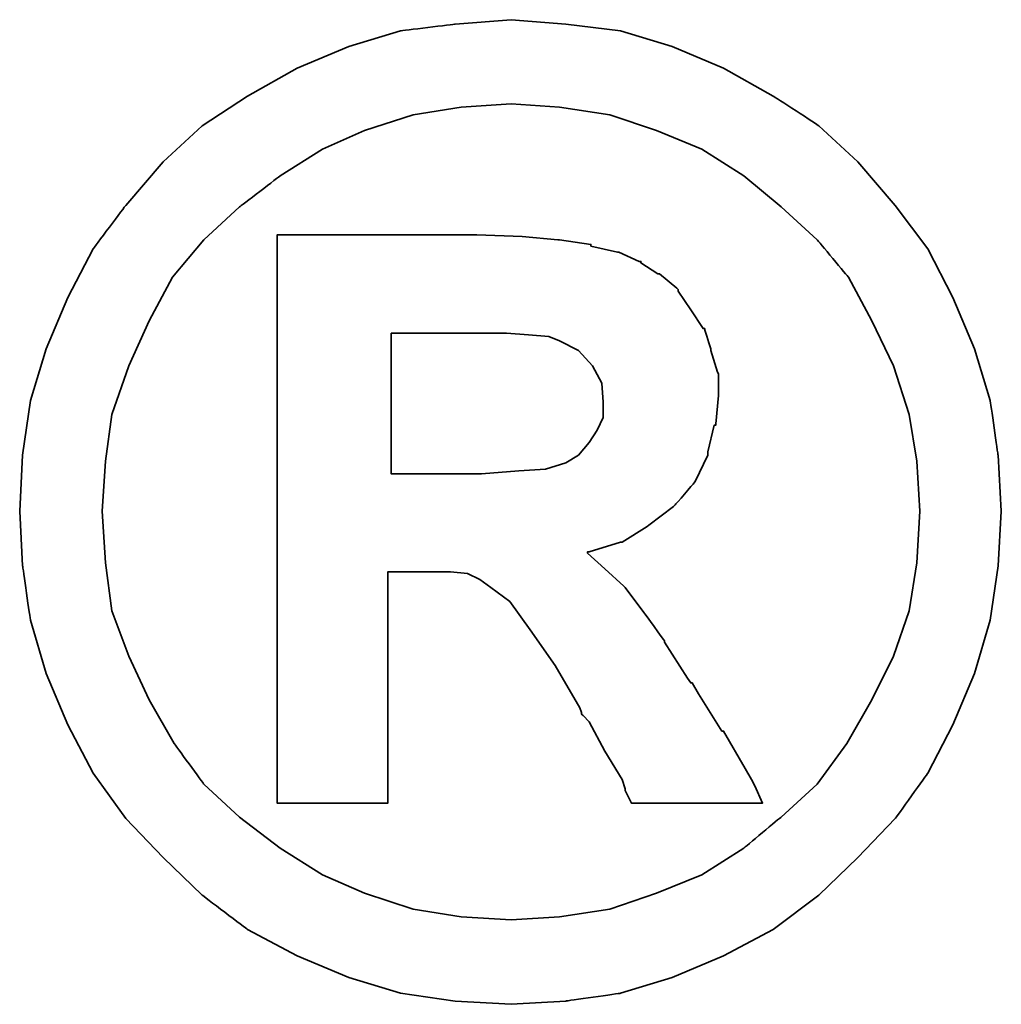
# Model space of a CAD drawing. Header units: millimetres. Extents: x 217 to 551, y -104 to -4.
# Tile 49 of 52: x 469.132 to 469.882, y -69.083 to -68.332. Entities that reach past the tile are written whole.
import ezdxf

# ---------------------------------------------------------------- set-up
doc = ezdxf.new("R2010")
doc.units = ezdxf.units.MM
doc.header["$LTSCALE"] = 0.1
doc.layers.add('DIM', color=4, linetype='CONTINUOUS')
doc.layers.add('layer 1', color=7, linetype='CONTINUOUS')

# ---------------------------------------------------------------- blocks, each defined once
blk = doc.blocks.new('TBI MOTION logo(完整正式版)')
at = {"layer": 'layer 1', "color": 22, "lineweight": 35}
for points, knots in [([(81.20634, 4.98624), (81.20634, 4.98624), (81.18649, 5.32862), (81.18649, 5.32862), (81.18649, 5.32862), (81.18649, 5.32862), (81.13886, 5.66206), (81.13886, 5.66206), (81.13886, 5.66206), (81.13886, 5.66206), (81.04359, 5.97764), (81.04359, 5.97764), (81.04359, 5.97764), (81.04359, 5.97764), (80.91061, 6.29124), (80.91061, 6.29124), (80.91061, 6.29124), (80.91061, 6.29124), (80.75778, 6.58697), (80.75778, 6.58697), (80.75778, 6.58697), (80.75778, 6.58697), (80.5593, 6.85294), (80.5593, 6.85294), (80.5593, 6.85294), (80.5593, 6.85294), (80.33105, 7.1189), (80.33105, 7.1189), (80.33105, 7.1189), (80.33105, 7.1189), (80.09287, 7.33921), (80.09287, 7.33921), (80.09287, 7.33921), (80.09287, 7.33921), (79.815, 7.51982), (79.815, 7.51982), (79.815, 7.51982), (79.815, 7.51982), (79.51133, 7.69051), (79.51133, 7.69051), (79.51133, 7.69051), (79.51133, 7.69051), (79.19773, 7.8235), (79.19773, 7.8235), (79.19773, 7.8235), (79.19773, 7.8235), (78.88215, 7.91877), (78.88215, 7.91877), (78.88215, 7.91877), (78.88215, 7.91877), (78.54871, 7.95846), (78.54871, 7.95846), (78.54871, 7.95846), (78.54871, 7.95846), (78.21526, 7.98625), (78.21526, 7.98625), (78.21526, 7.98625), (78.21526, 7.98625), (77.87388, 7.95846), (77.87388, 7.95846), (77.87388, 7.95846), (77.87388, 7.95846), (77.54044, 7.91877), (77.54044, 7.91877), (77.54044, 7.91877), (77.54044, 7.91877), (77.22485, 7.8235), (77.22485, 7.8235), (77.22485, 7.8235), (77.22485, 7.8235), (76.91027, 7.69051), (76.91027, 7.69051), (76.91027, 7.69051), (76.91027, 7.69051), (76.6056, 7.51982), (76.6056, 7.51982), (76.6056, 7.51982), (76.6056, 7.51982), (76.32972, 7.33921), (76.32972, 7.33921), (76.32972, 7.33921), (76.32972, 7.33921), (76.09154, 7.1189), (76.09154, 7.1189), (76.09154, 7.1189), (76.09154, 7.1189), (75.86329, 6.85294), (75.86329, 6.85294), (75.86329, 6.85294), (75.86329, 6.85294), (75.66382, 6.58697), (75.66382, 6.58697), (75.66382, 6.58697), (75.66382, 6.58697), (75.51099, 6.29124), (75.51099, 6.29124), (75.51099, 6.29124), (75.51099, 6.29124), (75.37702, 5.97764), (75.37702, 5.97764), (75.37702, 5.97764), (75.37702, 5.97764), (75.28175, 5.66206), (75.28175, 5.66206), (75.28175, 5.66206), (75.28175, 5.66206), (75.23411, 5.32862), (75.23411, 5.32862), (75.23411, 5.32862), (75.23411, 5.32862), (75.21625, 4.98624), (75.21625, 4.98624), (75.21625, 4.98624), (75.21625, 4.98624), (75.23411, 4.6528), (75.23411, 4.6528), (75.23411, 4.6528), (75.23411, 4.6528), (75.28175, 4.32035), (75.28175, 4.32035), (75.28175, 4.32035), (75.28175, 4.32035), (75.37702, 3.99583), (75.37702, 3.99583), (75.37702, 3.99583), (75.37702, 3.99583), (75.51099, 3.68224), (75.51099, 3.68224), (75.51099, 3.68224), (75.51099, 3.68224), (75.66382, 3.38749), (75.66382, 3.38749), (75.66382, 3.38749), (75.66382, 3.38749), (75.86329, 3.10963), (75.86329, 3.10963), (75.86329, 3.10963), (75.86329, 3.10963), (76.09154, 2.87145), (76.09154, 2.87145), (76.09154, 2.87145), (76.09154, 2.87145), (76.32972, 2.6432), (76.32972, 2.6432), (76.32972, 2.6432), (76.32972, 2.6432), (76.6056, 2.43381), (76.6056, 2.43381), (76.6056, 2.43381), (76.6056, 2.43381), (76.91027, 2.27205), (76.91027, 2.27205), (76.91027, 2.27205), (76.91027, 2.27205), (77.22485, 2.13906), (77.22485, 2.13906), (77.22485, 2.13906), (77.22485, 2.13906), (77.54044, 2.0438), (77.54044, 2.0438), (77.54044, 2.0438), (77.54044, 2.0438), (77.87388, 1.99616), (77.87388, 1.99616), (77.87388, 1.99616), (77.87388, 1.99616), (78.21526, 1.97631), (78.21526, 1.97631), (78.21526, 1.97631), (78.21526, 1.97631), (78.54871, 1.99616), (78.54871, 1.99616), (78.54871, 1.99616), (78.54871, 1.99616), (78.88215, 2.0438), (78.88215, 2.0438), (78.88215, 2.0438), (78.88215, 2.0438), (79.19773, 2.13906), (79.19773, 2.13906), (79.19773, 2.13906), (79.19773, 2.13906), (79.51133, 2.27205), (79.51133, 2.27205), (79.51133, 2.27205), (79.51133, 2.27205), (79.815, 2.43381), (79.815, 2.43381), (79.815, 2.43381), (79.815, 2.43381), (80.09287, 2.6432), (80.09287, 2.6432), (80.09287, 2.6432), (80.09287, 2.6432), (80.33105, 2.87145), (80.33105, 2.87145), (80.33105, 2.87145), (80.33105, 2.87145), (80.5593, 3.10963), (80.5593, 3.10963), (80.5593, 3.10963), (80.5593, 3.10963), (80.75778, 3.38749), (80.75778, 3.38749), (80.75778, 3.38749), (80.75778, 3.38749), (80.91061, 3.68224), (80.91061, 3.68224), (80.91061, 3.68224), (80.91061, 3.68224), (81.04359, 3.99583), (81.04359, 3.99583), (81.04359, 3.99583), (81.04359, 3.99583), (81.13886, 4.32035), (81.13886, 4.32035), (81.13886, 4.32035), (81.13886, 4.32035), (81.18649, 4.6528), (81.18649, 4.6528), (81.18649, 4.6528), (81.18649, 4.6528), (81.20634, 4.98624), (81.20634, 4.98624)], [0, 0, 0, 0, 0.0178571, 0.0178571, 0.0178571, 0.0178572, 0.0357143, 0.0357143, 0.0357143, 0.0357143, 0.0535714, 0.0535714, 0.0535714, 0.0535714, 0.0714286, 0.0714286, 0.0714286, 0.0714286, 0.0892857, 0.0892857, 0.0892857, 0.0892857, 0.1071429, 0.1071429, 0.1071429, 0.1071429, 0.125, 0.125, 0.125, 0.125, 0.1428571, 0.1428571, 0.1428571, 0.1428572, 0.1607143, 0.1607143, 0.1607143, 0.1607143, 0.1785714, 0.1785714, 0.1785714, 0.1785714, 0.1964286, 0.1964286, 0.1964286, 0.1964286, 0.2142857, 0.2142857, 0.2142857, 0.2142857, 0.2321429, 0.2321429, 0.2321429, 0.2321429, 0.25, 0.25, 0.25, 0.25, 0.2678571, 0.2678571, 0.2678571, 0.2678572, 0.2857143, 0.2857143, 0.2857143, 0.2857143, 0.3035714, 0.3035714, 0.3035714, 0.3035714, 0.3214286, 0.3214286, 0.3214286, 0.3214286, 0.3392857, 0.3392857, 0.3392857, 0.3392857, 0.3571429, 0.3571429, 0.3571429, 0.3571429, 0.375, 0.375, 0.375, 0.375, 0.3928571, 0.3928571, 0.3928571, 0.3928572, 0.4107143, 0.4107143, 0.4107143, 0.4107143, 0.4285714, 0.4285714, 0.4285714, 0.4285714, 0.4464286, 0.4464286, 0.4464286, 0.4464286, 0.4642857, 0.4642857, 0.4642857, 0.4642857, 0.4821429, 0.4821429, 0.4821429, 0.4821429, 0.5, 0.5, 0.5, 0.5, 0.5178571, 0.5178571, 0.5178571, 0.5178572, 0.5357143, 0.5357143, 0.5357143, 0.5357143, 0.5535714, 0.5535714, 0.5535714, 0.5535714, 0.5714286, 0.5714286, 0.5714286, 0.5714286, 0.5892857, 0.5892857, 0.5892857, 0.5892857, 0.6071429, 0.6071429, 0.6071429, 0.6071429, 0.625, 0.625, 0.625, 0.625, 0.6428571, 0.6428571, 0.6428571, 0.6428572, 0.6607143, 0.6607143, 0.6607143, 0.6607143, 0.6785714, 0.6785714, 0.6785714, 0.6785714, 0.6964286, 0.6964286, 0.6964286, 0.6964286, 0.7142857, 0.7142857, 0.7142857, 0.7142857, 0.7321429, 0.7321429, 0.7321429, 0.7321429, 0.75, 0.75, 0.75, 0.75, 0.7678571, 0.7678571, 0.7678571, 0.7678572, 0.7857143, 0.7857143, 0.7857143, 0.7857143, 0.8035714, 0.8035714, 0.8035714, 0.8035714, 0.8214286, 0.8214286, 0.8214286, 0.8214286, 0.8392857, 0.8392857, 0.8392857, 0.8392857, 0.8571429, 0.8571429, 0.8571429, 0.8571429, 0.875, 0.875, 0.875, 0.875, 0.8928571, 0.8928571, 0.8928571, 0.8928572, 0.9107143, 0.9107143, 0.9107143, 0.9107143, 0.9285714, 0.9285714, 0.9285714, 0.9285714, 0.9464286, 0.9464286, 0.9464286, 0.9464286, 0.9642857, 0.9642857, 0.9642857, 0.9642857, 0.9821429, 0.9821429, 0.9821429, 0.9821429, 1, 1, 1, 1]), ([(80.71014, 4.98624), (80.71014, 4.98624), (80.69129, 5.29091), (80.69129, 5.29091), (80.69129, 5.29091), (80.69129, 5.29091), (80.64464, 5.57672), (80.64464, 5.57672), (80.64464, 5.57672), (80.64464, 5.57672), (80.54937, 5.87245), (80.54937, 5.87245), (80.54937, 5.87245), (80.54937, 5.87245), (80.41639, 6.14833), (80.41639, 6.14833), (80.41639, 6.14833), (80.41639, 6.14833), (80.27349, 6.41429), (80.27349, 6.41429), (80.27349, 6.41429), (80.27349, 6.41429), (80.08295, 6.64255), (80.08295, 6.64255), (80.08295, 6.64255), (80.08295, 6.64255), (79.86264, 6.84301), (79.86264, 6.84301), (79.86264, 6.84301), (79.86264, 6.84301), (79.63439, 7.03355), (79.63439, 7.03355), (79.63439, 7.03355), (79.63439, 7.03355), (79.37835, 7.1963), (79.37835, 7.1963), (79.37835, 7.1963), (79.37835, 7.1963), (79.10246, 7.30944), (79.10246, 7.30944), (79.10246, 7.30944), (79.10246, 7.30944), (78.81665, 7.40471), (78.81665, 7.40471), (78.81665, 7.40471), (78.81665, 7.40471), (78.511, 7.45234), (78.511, 7.45234), (78.511, 7.45234), (78.511, 7.45234), (78.21526, 7.47219), (78.21526, 7.47219), (78.21526, 7.47219), (78.21526, 7.47219), (77.9106, 7.45234), (77.9106, 7.45234), (77.9106, 7.45234), (77.9106, 7.45234), (77.61685, 7.40471), (77.61685, 7.40471), (77.61685, 7.40471), (77.61685, 7.40471), (77.32012, 7.30944), (77.32012, 7.30944), (77.32012, 7.30944), (77.32012, 7.30944), (77.06309, 7.1963), (77.06309, 7.1963), (77.06309, 7.1963), (77.06309, 7.1963), (76.80606, 7.03355), (76.80606, 7.03355), (76.80606, 7.03355), (76.80606, 7.03355), (76.55797, 6.84301), (76.55797, 6.84301), (76.55797, 6.84301), (76.55797, 6.84301), (76.34063, 6.64255), (76.34063, 6.64255), (76.34063, 6.64255), (76.34063, 6.64255), (76.1491, 6.41429), (76.1491, 6.41429), (76.1491, 6.41429), (76.1491, 6.41429), (76.0062, 6.14833), (76.0062, 6.14833), (76.0062, 6.14833), (76.0062, 6.14833), (75.88314, 5.87245), (75.88314, 5.87245), (75.88314, 5.87245), (75.88314, 5.87245), (75.77794, 5.57672), (75.77794, 5.57672), (75.77794, 5.57672), (75.77794, 5.57672), (75.73924, 5.29091), (75.73924, 5.29091), (75.73924, 5.29091), (75.73924, 5.29091), (75.72039, 4.98624), (75.72039, 4.98624), (75.72039, 4.98624), (75.72039, 4.98624), (75.73924, 4.67165), (75.73924, 4.67165), (75.73924, 4.67165), (75.73924, 4.67165), (75.77794, 4.37791), (75.77794, 4.37791), (75.77794, 4.37791), (75.77794, 4.37791), (75.88314, 4.10102), (75.88314, 4.10102), (75.88314, 4.10102), (75.88314, 4.10102), (76.0062, 3.83407), (76.0062, 3.83407), (76.0062, 3.83407), (76.0062, 3.83407), (76.15902, 3.56811), (76.15902, 3.56811), (76.15902, 3.56811), (76.15902, 3.56811), (76.34063, 3.32001), (76.34063, 3.32001), (76.34063, 3.32001), (76.34063, 3.32001), (76.55797, 3.11955), (76.55797, 3.11955), (76.55797, 3.11955), (76.55797, 3.11955), (76.80606, 2.92901), (76.80606, 2.92901), (76.80606, 2.92901), (76.80606, 2.92901), (77.06309, 2.76725), (77.06309, 2.76725), (77.06309, 2.76725), (77.06309, 2.76725), (77.32012, 2.65412), (77.32012, 2.65412), (77.32012, 2.65412), (77.32012, 2.65412), (77.61685, 2.55786), (77.61685, 2.55786), (77.61685, 2.55786), (77.61685, 2.55786), (77.9106, 2.51022), (77.9106, 2.51022), (77.9106, 2.51022), (77.9106, 2.51022), (78.21526, 2.49137), (78.21526, 2.49137), (78.21526, 2.49137), (78.21526, 2.49137), (78.511, 2.51022), (78.511, 2.51022), (78.511, 2.51022), (78.511, 2.51022), (78.81665, 2.55786), (78.81665, 2.55786), (78.81665, 2.55786), (78.81665, 2.55786), (79.10246, 2.65412), (79.10246, 2.65412), (79.10246, 2.65412), (79.10246, 2.65412), (79.37835, 2.76725), (79.37835, 2.76725), (79.37835, 2.76725), (79.37835, 2.76725), (79.63439, 2.92901), (79.63439, 2.92901), (79.63439, 2.92901), (79.63439, 2.92901), (79.86264, 3.11955), (79.86264, 3.11955), (79.86264, 3.11955), (79.86264, 3.11955), (80.08295, 3.32001), (80.08295, 3.32001), (80.08295, 3.32001), (80.08295, 3.32001), (80.26356, 3.56811), (80.26356, 3.56811), (80.26356, 3.56811), (80.26356, 3.56811), (80.41639, 3.83407), (80.41639, 3.83407), (80.41639, 3.83407), (80.41639, 3.83407), (80.54937, 4.10102), (80.54937, 4.10102), (80.54937, 4.10102), (80.54937, 4.10102), (80.64464, 4.37791), (80.64464, 4.37791), (80.64464, 4.37791), (80.64464, 4.37791), (80.69129, 4.67165), (80.69129, 4.67165), (80.69129, 4.67165), (80.69129, 4.67165), (80.71014, 4.98624), (80.71014, 4.98624)], [0, 0, 0, 0, 0.0192308, 0.0192308, 0.0192308, 0.0192308, 0.0384615, 0.0384615, 0.0384615, 0.0384615, 0.0576923, 0.0576923, 0.0576923, 0.0576923, 0.0769231, 0.0769231, 0.0769231, 0.0769231, 0.0961538, 0.0961538, 0.0961538, 0.0961539, 0.1153846, 0.1153846, 0.1153846, 0.1153846, 0.1346154, 0.1346154, 0.1346154, 0.1346154, 0.1538462, 0.1538462, 0.1538462, 0.1538462, 0.1730769, 0.1730769, 0.1730769, 0.1730769, 0.1923077, 0.1923077, 0.1923077, 0.1923077, 0.2115385, 0.2115385, 0.2115385, 0.2115385, 0.2307692, 0.2307692, 0.2307692, 0.2307692, 0.25, 0.25, 0.25, 0.25, 0.2692308, 0.2692308, 0.2692308, 0.2692308, 0.2884615, 0.2884615, 0.2884615, 0.2884615, 0.3076923, 0.3076923, 0.3076923, 0.3076923, 0.3269231, 0.3269231, 0.3269231, 0.3269231, 0.3461538, 0.3461538, 0.3461538, 0.3461539, 0.3653846, 0.3653846, 0.3653846, 0.3653846, 0.3846154, 0.3846154, 0.3846154, 0.3846154, 0.4038462, 0.4038462, 0.4038462, 0.4038462, 0.4230769, 0.4230769, 0.4230769, 0.4230769, 0.4423077, 0.4423077, 0.4423077, 0.4423077, 0.4615385, 0.4615385, 0.4615385, 0.4615385, 0.4807692, 0.4807692, 0.4807692, 0.4807692, 0.5, 0.5, 0.5, 0.5, 0.5192308, 0.5192308, 0.5192308, 0.5192308, 0.5384615, 0.5384615, 0.5384615, 0.5384615, 0.5576923, 0.5576923, 0.5576923, 0.5576923, 0.5769231, 0.5769231, 0.5769231, 0.5769231, 0.5961538, 0.5961538, 0.5961538, 0.5961539, 0.6153846, 0.6153846, 0.6153846, 0.6153846, 0.6346154, 0.6346154, 0.6346154, 0.6346154, 0.6538462, 0.6538462, 0.6538462, 0.6538462, 0.6730769, 0.6730769, 0.6730769, 0.6730769, 0.6923077, 0.6923077, 0.6923077, 0.6923077, 0.7115385, 0.7115385, 0.7115385, 0.7115385, 0.7307692, 0.7307692, 0.7307692, 0.7307692, 0.75, 0.75, 0.75, 0.75, 0.7692308, 0.7692308, 0.7692308, 0.7692308, 0.7884615, 0.7884615, 0.7884615, 0.7884615, 0.8076923, 0.8076923, 0.8076923, 0.8076923, 0.8269231, 0.8269231, 0.8269231, 0.8269231, 0.8461538, 0.8461538, 0.8461538, 0.8461539, 0.8653846, 0.8653846, 0.8653846, 0.8653846, 0.8846154, 0.8846154, 0.8846154, 0.8846154, 0.9038462, 0.9038462, 0.9038462, 0.9038462, 0.9230769, 0.9230769, 0.9230769, 0.9230769, 0.9423077, 0.9423077, 0.9423077, 0.9423077, 0.9615385, 0.9615385, 0.9615385, 0.9615385, 0.9807692, 0.9807692, 0.9807692, 0.9807692, 1, 1, 1, 1]), ([(76.78721, 3.2823), (76.78721, 3.2823), (76.78721, 3.32001), (76.78721, 3.32001), (76.78721, 3.32001), (76.78721, 3.32001), (76.78721, 3.42422), (76.78721, 3.42422), (76.78721, 3.42422), (76.78721, 3.42422), (76.78721, 3.59689), (76.78721, 3.59689), (76.78721, 3.59689), (76.78721, 3.59689), (76.78721, 3.80529), (76.78721, 3.80529), (76.78721, 3.80529), (76.78721, 3.80529), (76.78721, 4.0524), (76.78721, 4.0524), (76.78721, 4.0524), (76.78721, 4.0524), (76.78721, 4.32035), (76.78721, 4.32035), (76.78721, 4.32035), (76.78721, 4.32035), (76.78721, 4.92868), (76.78721, 4.92868), (76.78721, 4.92868), (76.78721, 4.92868), (76.78721, 5.53801), (76.78721, 5.53801), (76.78721, 5.53801), (76.78721, 5.53801), (76.78721, 5.82482), (76.78721, 5.82482), (76.78721, 5.82482), (76.78721, 5.82482), (76.78721, 6.07291), (76.78721, 6.07291), (76.78721, 6.07291), (76.78721, 6.07291), (76.78721, 6.30017), (76.78721, 6.30017), (76.78721, 6.30017), (76.78721, 6.30017), (76.78721, 6.45399), (76.78721, 6.45399), (76.78721, 6.45399), (76.78721, 6.45399), (76.78721, 6.5572), (76.78721, 6.5572), (76.78721, 6.5572), (76.78721, 6.5572), (76.78721, 6.59689), (76.78721, 6.59689), (76.78721, 6.59689), (76.78721, 6.59689), (76.78721, 6.67232), (76.78721, 6.67232), (76.78721, 6.67232), (76.78721, 6.67232), (76.8537, 6.67232), (76.8537, 6.67232), (76.8537, 6.67232), (76.8537, 6.67232), (76.87355, 6.67232), (76.87355, 6.67232), (76.87355, 6.67232), (76.87355, 6.67232), (76.91027, 6.67232), (76.91027, 6.67232), (76.91027, 6.67232), (76.91027, 6.67232), (77.04424, 6.67232), (77.04424, 6.67232), (77.04424, 6.67232), (77.04424, 6.67232), (77.22485, 6.67232), (77.22485, 6.67232), (77.22485, 6.67232), (77.22485, 6.67232), (77.43524, 6.67232), (77.43524, 6.67232), (77.43524, 6.67232), (77.43524, 6.67232), (77.65357, 6.67232), (77.65357, 6.67232), (77.65357, 6.67232), (77.65357, 6.67232), (77.82625, 6.67232), (77.82625, 6.67232), (77.82625, 6.67232), (77.82625, 6.67232), (77.94037, 6.67232), (77.94037, 6.67232), (77.94037, 6.67232), (77.94037, 6.67232), (77.97709, 6.67232), (77.97709, 6.67232), (77.97709, 6.67232), (77.97709, 6.67232), (77.99694, 6.67232), (77.99694, 6.67232), (77.99694, 6.67232), (77.99694, 6.67232), (78.00686, 6.67232), (78.00686, 6.67232), (78.00686, 6.67232), (78.00686, 6.67232), (78.28275, 6.6624), (78.28275, 6.6624), (78.28275, 6.6624), (78.28275, 6.6624), (78.50107, 6.64255), (78.50107, 6.64255), (78.50107, 6.64255), (78.50107, 6.64255), (78.511, 6.64255), (78.511, 6.64255), (78.511, 6.64255), (78.511, 6.64255), (78.70154, 6.61476), (78.70154, 6.61476), (78.70154, 6.61476), (78.70154, 6.61476), (78.70154, 6.60483), (78.70154, 6.60483), (78.70154, 6.60483), (78.70154, 6.60483), (78.86429, 6.56713), (78.86429, 6.56713), (78.86429, 6.56713), (78.86429, 6.56713), (78.87223, 6.56713), (78.87223, 6.56713), (78.87223, 6.56713), (78.87223, 6.56713), (78.99727, 6.51056), (78.99727, 6.51056), (78.99727, 6.51056), (78.99727, 6.51056), (79.00719, 6.51056), (79.00719, 6.51056), (79.00719, 6.51056), (79.00719, 6.51056), (79.00719, 6.50162), (79.00719, 6.50162), (79.00719, 6.50162), (79.00719, 6.50162), (79.1104, 6.43415), (79.1104, 6.43415), (79.1104, 6.43415), (79.1104, 6.43415), (79.12132, 6.43415), (79.12132, 6.43415), (79.12132, 6.43415), (79.12132, 6.43415), (79.22552, 6.34781), (79.22552, 6.34781), (79.22552, 6.34781), (79.22552, 6.34781), (79.23544, 6.33888), (79.23544, 6.33888), (79.23544, 6.33888), (79.23544, 6.33888), (79.23544, 6.32895), (79.23544, 6.32895), (79.23544, 6.32895), (79.23544, 6.32895), (79.31087, 6.21483), (79.31087, 6.21483), (79.31087, 6.21483), (79.31087, 6.21483), (79.38629, 6.1007), (79.38629, 6.1007), (79.38629, 6.1007), (79.38629, 6.1007), (79.3972, 6.1007), (79.3972, 6.1007), (79.3972, 6.1007), (79.3972, 6.1007), (79.3972, 6.09078), (79.3972, 6.09078), (79.3972, 6.09078), (79.3972, 6.09078), (79.43392, 5.97764), (79.43392, 5.97764), (79.43392, 5.97764), (79.43392, 5.97764), (79.43392, 5.96772), (79.43392, 5.96772), (79.43392, 5.96772), (79.43392, 5.96772), (79.47362, 5.83474), (79.47362, 5.83474), (79.47362, 5.83474), (79.47362, 5.83474), (79.48156, 5.82482), (79.48156, 5.82482), (79.48156, 5.82482), (79.48156, 5.82482), (79.48156, 5.69977), (79.48156, 5.69977), (79.48156, 5.69977), (79.48156, 5.69977), (79.48156, 5.69183), (79.48156, 5.69183), (79.48156, 5.69183), (79.48156, 5.69183), (79.4637, 5.51915), (79.4637, 5.51915), (79.4637, 5.51915), (79.4637, 5.51915), (79.4637, 5.51122), (79.4637, 5.51122), (79.4637, 5.51122), (79.4637, 5.51122), (79.45377, 5.51122), (79.45377, 5.51122), (79.45377, 5.51122), (79.45377, 5.51122), (79.41507, 5.34847), (79.41507, 5.34847), (79.41507, 5.34847), (79.41507, 5.34847), (79.41507, 5.33854), (79.41507, 5.33854), (79.41507, 5.33854), (79.41507, 5.33854), (79.41507, 5.32862), (79.41507, 5.32862), (79.41507, 5.32862), (79.41507, 5.32862), (79.33865, 5.16785), (79.33865, 5.16785), (79.33865, 5.16785), (79.33865, 5.16785), (79.33071, 5.15693), (79.33071, 5.15693), (79.33071, 5.15693), (79.33071, 5.15693), (79.2156, 5.02495), (79.2156, 5.02495), (79.2156, 5.02495), (79.2156, 5.02495), (79.20567, 5.01502), (79.20567, 5.01502), (79.20567, 5.01502), (79.20567, 5.01502), (79.05483, 4.89991), (79.05483, 4.89991), (79.05483, 4.89991), (79.05483, 4.89991), (79.04491, 4.89197), (79.04491, 4.89197), (79.04491, 4.89197), (79.04491, 4.89197), (78.89208, 4.7967), (78.89208, 4.7967), (78.89208, 4.7967), (78.89208, 4.7967), (78.88215, 4.7967), (78.88215, 4.7967), (78.88215, 4.7967), (78.88215, 4.7967), (78.69161, 4.73913), (78.69161, 4.73913), (78.69161, 4.73913), (78.69161, 4.73913), (78.68169, 4.73913), (78.68169, 4.73913), (78.68169, 4.73913), (78.68169, 4.73913), (78.68169, 4.72921), (78.68169, 4.72921), (78.68169, 4.72921), (78.68169, 4.72921), (78.78688, 4.63394), (78.78688, 4.63394), (78.78688, 4.63394), (78.78688, 4.63394), (78.902, 4.52875), (78.902, 4.52875), (78.902, 4.52875), (78.902, 4.52875), (78.91093, 4.52081), (78.91093, 4.52081), (78.91093, 4.52081), (78.91093, 4.52081), (79.02506, 4.36798), (79.02506, 4.36798), (79.02506, 4.36798), (79.02506, 4.36798), (79.1501, 4.1953), (79.1501, 4.1953), (79.1501, 4.1953), (79.1501, 4.1953), (79.1501, 4.18736), (79.1501, 4.18736), (79.1501, 4.18736), (79.1501, 4.18736), (79.29201, 3.96705), (79.29201, 3.96705), (79.29201, 3.96705), (79.29201, 3.96705), (79.31087, 3.93828), (79.31087, 3.93828), (79.31087, 3.93828), (79.31087, 3.93828), (79.32079, 3.93828), (79.32079, 3.93828), (79.32079, 3.93828), (79.32079, 3.93828), (79.3585, 3.87178), (79.3585, 3.87178), (79.3585, 3.87178), (79.3585, 3.87178), (79.50141, 3.64353), (79.50141, 3.64353), (79.50141, 3.64353), (79.50141, 3.64353), (79.51133, 3.64353), (79.51133, 3.64353), (79.51133, 3.64353), (79.51133, 3.64353), (79.64431, 3.41528), (79.64431, 3.41528), (79.64431, 3.41528), (79.64431, 3.41528), (79.68202, 3.3478), (79.68202, 3.3478), (79.68202, 3.3478), (79.68202, 3.3478), (79.70187, 3.31009), (79.70187, 3.31009), (79.70187, 3.31009), (79.70187, 3.31009), (79.7495, 3.2049), (79.7495, 3.2049), (79.7495, 3.2049), (79.7495, 3.2049), (79.64431, 3.2049), (79.64431, 3.2049), (79.64431, 3.2049), (79.64431, 3.2049), (79.62546, 3.2049), (79.62546, 3.2049), (79.62546, 3.2049), (79.62546, 3.2049), (79.53912, 3.2049), (79.53912, 3.2049), (79.53912, 3.2049), (79.53912, 3.2049), (79.31087, 3.2049), (79.31087, 3.2049), (79.31087, 3.2049), (79.31087, 3.2049), (79.08262, 3.2049), (79.08262, 3.2049), (79.08262, 3.2049), (79.08262, 3.2049), (79.00719, 3.2049), (79.00719, 3.2049), (79.00719, 3.2049), (79.00719, 3.2049), (78.98735, 3.2049), (78.98735, 3.2049), (78.98735, 3.2049), (78.98735, 3.2049), (78.94964, 3.2049), (78.94964, 3.2049), (78.94964, 3.2049), (78.94964, 3.2049), (78.92979, 3.24459), (78.92979, 3.24459), (78.92979, 3.24459), (78.92979, 3.24459), (78.91093, 3.2823), (78.91093, 3.2823), (78.91093, 3.2823), (78.91093, 3.2823), (78.91093, 3.29223), (78.91093, 3.29223), (78.91093, 3.29223), (78.91093, 3.29223), (78.89208, 3.3478), (78.89208, 3.3478), (78.89208, 3.3478), (78.89208, 3.3478), (78.78688, 3.52048), (78.78688, 3.52048), (78.78688, 3.52048), (78.78688, 3.52048), (78.69161, 3.7001), (78.69161, 3.7001), (78.69161, 3.7001), (78.69161, 3.7001), (78.6539, 3.7388), (78.6539, 3.7388), (78.6539, 3.7388), (78.6539, 3.7388), (78.64398, 3.74873), (78.64398, 3.74873), (78.64398, 3.74873), (78.64398, 3.74873), (78.64398, 3.75766), (78.64398, 3.75766), (78.64398, 3.75766), (78.64398, 3.75766), (78.63405, 3.78644), (78.63405, 3.78644), (78.63405, 3.78644), (78.63405, 3.78644), (78.48321, 4.04347), (78.48321, 4.04347), (78.48321, 4.04347), (78.48321, 4.04347), (78.33038, 4.2618), (78.33038, 4.2618), (78.33038, 4.2618), (78.33038, 4.2618), (78.20732, 4.43447), (78.20732, 4.43447), (78.20732, 4.43447), (78.20732, 4.43447), (78.09221, 4.52081), (78.09221, 4.52081), (78.09221, 4.52081), (78.09221, 4.52081), (78.02472, 4.56845), (78.02472, 4.56845), (78.02472, 4.56845), (78.02472, 4.56845), (77.9493, 4.60616), (77.9493, 4.60616), (77.9493, 4.60616), (77.9493, 4.60616), (77.8451, 4.61608), (77.8451, 4.61608), (77.8451, 4.61608), (77.8451, 4.61608), (77.71113, 4.61608), (77.71113, 4.61608), (77.71113, 4.61608), (77.71113, 4.61608), (77.69128, 4.61608), (77.69128, 4.61608), (77.69128, 4.61608), (77.69128, 4.61608), (77.67342, 4.61608), (77.67342, 4.61608), (77.67342, 4.61608), (77.67342, 4.61608), (77.5583, 4.61608), (77.5583, 4.61608), (77.5583, 4.61608), (77.5583, 4.61608), (77.46303, 4.61608), (77.46303, 4.61608), (77.46303, 4.61608), (77.46303, 4.61608), (77.46303, 4.54761), (77.46303, 4.54761), (77.46303, 4.54761), (77.46303, 4.54761), (77.46303, 4.47318), (77.46303, 4.47318), (77.46303, 4.47318), (77.46303, 4.47318), (77.46303, 4.24294), (77.46303, 4.24294), (77.46303, 4.24294), (77.46303, 4.24294), (77.46303, 3.99583), (77.46303, 3.99583), (77.46303, 3.99583), (77.46303, 3.99583), (77.46303, 3.72888), (77.46303, 3.72888), (77.46303, 3.72888), (77.46303, 3.72888), (77.46303, 3.51055), (77.46303, 3.51055), (77.46303, 3.51055), (77.46303, 3.51055), (77.46303, 3.42422), (77.46303, 3.42422), (77.46303, 3.42422), (77.46303, 3.42422), (77.46303, 3.35773), (77.46303, 3.35773), (77.46303, 3.35773), (77.46303, 3.35773), (77.46303, 3.30017), (77.46303, 3.30017), (77.46303, 3.30017), (77.46303, 3.30017), (77.46303, 3.2823), (77.46303, 3.2823), (77.46303, 3.2823), (77.46303, 3.2823), (77.46303, 3.2049), (77.46303, 3.2049), (77.46303, 3.2049), (77.46303, 3.2049), (77.39753, 3.2049), (77.39753, 3.2049), (77.39753, 3.2049), (77.39753, 3.2049), (77.37768, 3.2049), (77.37768, 3.2049), (77.37768, 3.2049), (77.37768, 3.2049), (77.32012, 3.2049), (77.32012, 3.2049), (77.32012, 3.2049), (77.32012, 3.2049), (77.12165, 3.2049), (77.12165, 3.2049), (77.12165, 3.2049), (77.12165, 3.2049), (76.94897, 3.2049), (76.94897, 3.2049), (76.94897, 3.2049), (76.94897, 3.2049), (76.8924, 3.2049), (76.8924, 3.2049), (76.8924, 3.2049), (76.8924, 3.2049), (76.8537, 3.2049), (76.8537, 3.2049), (76.8537, 3.2049), (76.8537, 3.2049), (76.78721, 3.2049), (76.78721, 3.2049), (76.78721, 3.2049), (76.78721, 3.2049), (76.78721, 3.2823), (76.78721, 3.2823)], [0, 0, 0, 0, 0.0074074, 0.0074074, 0.0074074, 0.0074074, 0.0148148, 0.0148148, 0.0148148, 0.0148148, 0.0222222, 0.0222222, 0.0222222, 0.0222222, 0.0296296, 0.0296296, 0.0296296, 0.0296296, 0.037037, 0.037037, 0.037037, 0.037037, 0.0444444, 0.0444444, 0.0444444, 0.0444445, 0.0518519, 0.0518519, 0.0518519, 0.0518519, 0.0592593, 0.0592593, 0.0592593, 0.0592593, 0.0666667, 0.0666667, 0.0666667, 0.0666667, 0.0740741, 0.0740741, 0.0740741, 0.0740741, 0.0814815, 0.0814815, 0.0814815, 0.0814815, 0.0888889, 0.0888889, 0.0888889, 0.0888889, 0.0962963, 0.0962963, 0.0962963, 0.0962963, 0.1037037, 0.1037037, 0.1037037, 0.1037037, 0.1111111, 0.1111111, 0.1111111, 0.1111111, 0.1185185, 0.1185185, 0.1185185, 0.1185185, 0.1259259, 0.1259259, 0.1259259, 0.1259259, 0.1333333, 0.1333333, 0.1333333, 0.1333333, 0.1407407, 0.1407407, 0.1407407, 0.1407408, 0.1481481, 0.1481481, 0.1481481, 0.1481482, 0.1555556, 0.1555556, 0.1555556, 0.1555556, 0.162963, 0.162963, 0.162963, 0.162963, 0.1703704, 0.1703704, 0.1703704, 0.1703704, 0.1777778, 0.1777778, 0.1777778, 0.1777778, 0.1851852, 0.1851852, 0.1851852, 0.1851852, 0.1925926, 0.1925926, 0.1925926, 0.1925926, 0.2, 0.2, 0.2, 0.2, 0.2074074, 0.2074074, 0.2074074, 0.2074074, 0.2148148, 0.2148148, 0.2148148, 0.2148148, 0.2222222, 0.2222222, 0.2222222, 0.2222222, 0.2296296, 0.2296296, 0.2296296, 0.2296296, 0.237037, 0.237037, 0.237037, 0.237037, 0.2444444, 0.2444444, 0.2444444, 0.2444445, 0.2518519, 0.2518519, 0.2518519, 0.2518519, 0.2592593, 0.2592593, 0.2592593, 0.2592593, 0.2666667, 0.2666667, 0.2666667, 0.2666667, 0.2740741, 0.2740741, 0.2740741, 0.2740741, 0.2814815, 0.2814815, 0.2814815, 0.2814815, 0.2888889, 0.2888889, 0.2888889, 0.2888889, 0.2962963, 0.2962963, 0.2962963, 0.2962963, 0.3037037, 0.3037037, 0.3037037, 0.3037037, 0.3111111, 0.3111111, 0.3111111, 0.3111111, 0.3185185, 0.3185185, 0.3185185, 0.3185185, 0.3259259, 0.3259259, 0.3259259, 0.3259259, 0.3333333, 0.3333333, 0.3333333, 0.3333333, 0.3407407, 0.3407407, 0.3407407, 0.3407408, 0.3481481, 0.3481481, 0.3481481, 0.3481482, 0.3555556, 0.3555556, 0.3555556, 0.3555556, 0.362963, 0.362963, 0.362963, 0.362963, 0.3703704, 0.3703704, 0.3703704, 0.3703704, 0.3777778, 0.3777778, 0.3777778, 0.3777778, 0.3851852, 0.3851852, 0.3851852, 0.3851852, 0.3925926, 0.3925926, 0.3925926, 0.3925926, 0.4, 0.4, 0.4, 0.4, 0.4074074, 0.4074074, 0.4074074, 0.4074074, 0.4148148, 0.4148148, 0.4148148, 0.4148148, 0.4222222, 0.4222222, 0.4222222, 0.4222222, 0.4296296, 0.4296296, 0.4296296, 0.4296296, 0.437037, 0.437037, 0.437037, 0.437037, 0.4444444, 0.4444444, 0.4444444, 0.4444445, 0.4518519, 0.4518519, 0.4518519, 0.4518519, 0.4592593, 0.4592593, 0.4592593, 0.4592593, 0.4666667, 0.4666667, 0.4666667, 0.4666667, 0.4740741, 0.4740741, 0.4740741, 0.4740741, 0.4814815, 0.4814815, 0.4814815, 0.4814815, 0.4888889, 0.4888889, 0.4888889, 0.4888889, 0.4962963, 0.4962963, 0.4962963, 0.4962963, 0.5037037, 0.5037037, 0.5037037, 0.5037037, 0.5111111, 0.5111111, 0.5111111, 0.5111111, 0.5185185, 0.5185185, 0.5185185, 0.5185185, 0.5259259, 0.5259259, 0.5259259, 0.5259259, 0.5333333, 0.5333333, 0.5333333, 0.5333333, 0.5407407, 0.5407407, 0.5407407, 0.5407408, 0.5481481, 0.5481481, 0.5481481, 0.5481482, 0.5555556, 0.5555556, 0.5555556, 0.5555556, 0.562963, 0.562963, 0.562963, 0.562963, 0.5703704, 0.5703704, 0.5703704, 0.5703704, 0.5777778, 0.5777778, 0.5777778, 0.5777778, 0.5851852, 0.5851852, 0.5851852, 0.5851852, 0.5925926, 0.5925926, 0.5925926, 0.5925926, 0.6, 0.6, 0.6, 0.6, 0.6074074, 0.6074074, 0.6074074, 0.6074074, 0.6148148, 0.6148148, 0.6148148, 0.6148148, 0.6222222, 0.6222222, 0.6222222, 0.6222222, 0.6296296, 0.6296296, 0.6296296, 0.6296296, 0.637037, 0.637037, 0.637037, 0.637037, 0.6444444, 0.6444444, 0.6444444, 0.6444445, 0.6518519, 0.6518519, 0.6518519, 0.6518519, 0.6592593, 0.6592593, 0.6592593, 0.6592593, 0.6666667, 0.6666667, 0.6666667, 0.6666667, 0.6740741, 0.6740741, 0.6740741, 0.6740741, 0.6814815, 0.6814815, 0.6814815, 0.6814815, 0.6888889, 0.6888889, 0.6888889, 0.6888889, 0.6962963, 0.6962963, 0.6962963, 0.6962963, 0.7037037, 0.7037037, 0.7037037, 0.7037037, 0.7111111, 0.7111111, 0.7111111, 0.7111111, 0.7185185, 0.7185185, 0.7185185, 0.7185185, 0.7259259, 0.7259259, 0.7259259, 0.7259259, 0.7333333, 0.7333333, 0.7333333, 0.7333333, 0.7407407, 0.7407407, 0.7407407, 0.7407408, 0.7481481, 0.7481481, 0.7481481, 0.7481482, 0.7555556, 0.7555556, 0.7555556, 0.7555556, 0.762963, 0.762963, 0.762963, 0.762963, 0.7703704, 0.7703704, 0.7703704, 0.7703704, 0.7777778, 0.7777778, 0.7777778, 0.7777778, 0.7851852, 0.7851852, 0.7851852, 0.7851852, 0.7925926, 0.7925926, 0.7925926, 0.7925926, 0.8, 0.8, 0.8, 0.8, 0.8074074, 0.8074074, 0.8074074, 0.8074074, 0.8148148, 0.8148148, 0.8148148, 0.8148148, 0.8222222, 0.8222222, 0.8222222, 0.8222222, 0.8296296, 0.8296296, 0.8296296, 0.8296296, 0.837037, 0.837037, 0.837037, 0.837037, 0.8444444, 0.8444444, 0.8444444, 0.8444445, 0.8518519, 0.8518519, 0.8518519, 0.8518519, 0.8592593, 0.8592593, 0.8592593, 0.8592593, 0.8666667, 0.8666667, 0.8666667, 0.8666667, 0.8740741, 0.8740741, 0.8740741, 0.8740741, 0.8814815, 0.8814815, 0.8814815, 0.8814815, 0.8888889, 0.8888889, 0.8888889, 0.8888889, 0.8962963, 0.8962963, 0.8962963, 0.8962963, 0.9037037, 0.9037037, 0.9037037, 0.9037037, 0.9111111, 0.9111111, 0.9111111, 0.9111111, 0.9185185, 0.9185185, 0.9185185, 0.9185185, 0.9259259, 0.9259259, 0.9259259, 0.9259259, 0.9333333, 0.9333333, 0.9333333, 0.9333333, 0.9407407, 0.9407407, 0.9407407, 0.9407408, 0.9481481, 0.9481481, 0.9481481, 0.9481482, 0.9555556, 0.9555556, 0.9555556, 0.9555556, 0.962963, 0.962963, 0.962963, 0.962963, 0.9703704, 0.9703704, 0.9703704, 0.9703704, 0.9777778, 0.9777778, 0.9777778, 0.9777778, 0.9851852, 0.9851852, 0.9851852, 0.9851852, 0.9925926, 0.9925926, 0.9925926, 0.9925926, 1, 1, 1, 1]), ([(77.48288, 6.07291), (77.48288, 6.07291), (77.48288, 5.99551), (77.48288, 5.99551), (77.48288, 5.99551), (77.48288, 5.99551), (77.48288, 5.82482), (77.48288, 5.82482), (77.48288, 5.82482), (77.48288, 5.82482), (77.48288, 5.63328), (77.48288, 5.63328), (77.48288, 5.63328), (77.48288, 5.63328), (77.48288, 5.46358), (77.48288, 5.46358), (77.48288, 5.46358), (77.48288, 5.46358), (77.48288, 5.29091), (77.48288, 5.29091), (77.48288, 5.29091), (77.48288, 5.29091), (77.48288, 5.21449), (77.48288, 5.21449), (77.48288, 5.21449), (77.48288, 5.21449), (77.50074, 5.21449), (77.50074, 5.21449), (77.50074, 5.21449), (77.50074, 5.21449), (77.71113, 5.21449), (77.71113, 5.21449), (77.71113, 5.21449), (77.71113, 5.21449), (77.94037, 5.21449), (77.94037, 5.21449), (77.94037, 5.21449), (77.94037, 5.21449), (78.01579, 5.21449), (78.01579, 5.21449), (78.01579, 5.21449), (78.01579, 5.21449), (78.03465, 5.21449), (78.03465, 5.21449), (78.03465, 5.21449), (78.03465, 5.21449), (78.2629, 5.23335), (78.2629, 5.23335), (78.2629, 5.23335), (78.2629, 5.23335), (78.42565, 5.24327), (78.42565, 5.24327), (78.42565, 5.24327), (78.42565, 5.24327), (78.54871, 5.28098), (78.54871, 5.28098), (78.54871, 5.28098), (78.54871, 5.28098), (78.62611, 5.32862), (78.62611, 5.32862), (78.62611, 5.32862), (78.62611, 5.32862), (78.69161, 5.40503), (78.69161, 5.40503), (78.69161, 5.40503), (78.69161, 5.40503), (78.73925, 5.48145), (78.73925, 5.48145), (78.73925, 5.48145), (78.73925, 5.48145), (78.77696, 5.55885), (78.77696, 5.55885), (78.77696, 5.55885), (78.77696, 5.55885), (78.77696, 5.65214), (78.77696, 5.65214), (78.77696, 5.65214), (78.77696, 5.65214), (78.76902, 5.76726), (78.76902, 5.76726), (78.76902, 5.76726), (78.76902, 5.76726), (78.71146, 5.87245), (78.71146, 5.87245), (78.71146, 5.87245), (78.71146, 5.87245), (78.62611, 5.96772), (78.62611, 5.96772), (78.62611, 5.96772), (78.62611, 5.96772), (78.511, 6.02528), (78.511, 6.02528), (78.511, 6.02528), (78.511, 6.02528), (78.44451, 6.05306), (78.44451, 6.05306), (78.44451, 6.05306), (78.44451, 6.05306), (78.32046, 6.06299), (78.32046, 6.06299), (78.32046, 6.06299), (78.32046, 6.06299), (78.18748, 6.07291), (78.18748, 6.07291), (78.18748, 6.07291), (78.18748, 6.07291), (77.99694, 6.07291), (77.99694, 6.07291), (77.99694, 6.07291), (77.99694, 6.07291), (77.97709, 6.07291), (77.97709, 6.07291), (77.97709, 6.07291), (77.97709, 6.07291), (77.90167, 6.07291), (77.90167, 6.07291), (77.90167, 6.07291), (77.90167, 6.07291), (77.69128, 6.07291), (77.69128, 6.07291), (77.69128, 6.07291), (77.69128, 6.07291), (77.50074, 6.07291), (77.50074, 6.07291), (77.50074, 6.07291), (77.50074, 6.07291), (77.48288, 6.07291), (77.48288, 6.07291)], [0, 0, 0, 0, 0.03125, 0.03125, 0.03125, 0.03125, 0.0625, 0.0625, 0.0625, 0.0625, 0.09375, 0.09375, 0.09375, 0.09375, 0.125, 0.125, 0.125, 0.125, 0.15625, 0.15625, 0.15625, 0.15625, 0.1875, 0.1875, 0.1875, 0.1875, 0.21875, 0.21875, 0.21875, 0.21875, 0.25, 0.25, 0.25, 0.25, 0.28125, 0.28125, 0.28125, 0.28125, 0.3125, 0.3125, 0.3125, 0.3125, 0.34375, 0.34375, 0.34375, 0.34375, 0.375, 0.375, 0.375, 0.375, 0.40625, 0.40625, 0.40625, 0.40625, 0.4375, 0.4375, 0.4375, 0.4375, 0.46875, 0.46875, 0.46875, 0.46875, 0.5, 0.5, 0.5, 0.5, 0.53125, 0.53125, 0.53125, 0.53125, 0.5625, 0.5625, 0.5625, 0.5625, 0.59375, 0.59375, 0.59375, 0.59375, 0.625, 0.625, 0.625, 0.625, 0.65625, 0.65625, 0.65625, 0.65625, 0.6875, 0.6875, 0.6875, 0.6875, 0.71875, 0.71875, 0.71875, 0.71875, 0.75, 0.75, 0.75, 0.75, 0.78125, 0.78125, 0.78125, 0.78125, 0.8125, 0.8125, 0.8125, 0.8125, 0.84375, 0.84375, 0.84375, 0.84375, 0.875, 0.875, 0.875, 0.875, 0.90625, 0.90625, 0.90625, 0.90625, 0.9375, 0.9375, 0.9375, 0.9375, 0.96875, 0.96875, 0.96875, 0.96875, 1, 1, 1, 1])]:
    blk.add_open_spline(points, degree=3, knots=knots, dxfattribs=at)

msp = doc.modelspace()

# ---------------------------------------------------------------- block references
at = {"layer": 'DIM', "color": 0, "xscale": 0.1250977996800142, "yscale": 0.1250977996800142, "zscale": 0.1250977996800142}
msp.add_blockref('TBI MOTION logo(完整正式版)', (459.72302, -69.33061), dxfattribs=at)

doc.saveas('drawing.dxf')
